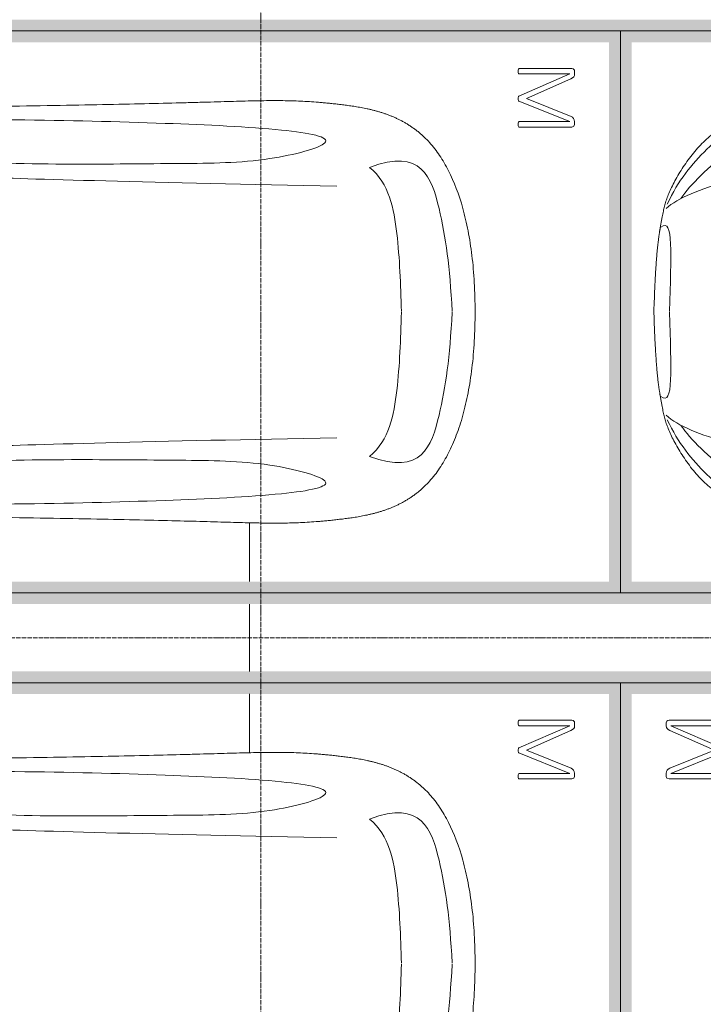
# Model space of a CAD drawing. Header units: millimetres. Extents: x -135639 to 224623, y -383017 to -59102.
# Tile 199 of 256: x 87523 to 90563, y -265247 to -260866. Entities that reach past the tile are written whole.
import ezdxf

# ---------------------------------------------------------------- set-up
doc = ezdxf.new("R2010")
doc.units = ezdxf.units.MM
doc.linetypes.add('Линия сетки', pattern=[25, 20, -2.5, 0, -2.5])
for name, color, linetype, lineweight in [('A-000-M_MASS', 7, 'Continuous', 18), ('C-953-M_PARKING', 7, 'Continuous', 18), ('S-160-M_FOUND', 7, 'Continuous', 18), ('Z-030-M_GRID', 7, 'Continuous', 9)]:
    doc.layers.add(name, color=color, linetype=linetype, lineweight=lineweight)

# ---------------------------------------------------------------- blocks, each defined once
blk = doc.blocks.new('A_PAR_Parking - M-2663509-B2_-11_400_')
at = {"layer": 'C-953-M_PARKING', "true_color": 0xf7f9fb}
blk.add_hatch(color=7, dxfattribs=at).paths.add_polyline_path([(-1300, 2650), (-1300, -2700), (1300, -2700), (1300, 2650), (1200, 2650), (1200, -2600), (-1200, -2600), (-1200, 2650)])
at = {"layer": 'A-000-M_MASS', "color": 253, "true_color": 0xaaaaaa}
for points, knots in [([(-908.3, 1105.9), (-792, 1130), (-753.2, 859.4), (-662.6, 332.1), (-655.4, -196.5), (-660.5, -684.2), (-662.6, -1068.4), (-763.9, -1442.7), (-816.5, -1156.9), (-841.5, -605.2), (-856.7, -17.5), (-856.5, 453.9), (-853.2, 716.7)], [0, 0, 0, 0, 1.013953, 2.476159, 4.172855, 5.704608, 7.082231, 8.244161, 9.589947, 11.154659, 12.917121, 14.362976, 14.362976, 14.362976, 14.362976]), ([(908.3, 1105.9), (792, 1130), (753.2, 859.4), (662.6, 332.1), (655.4, -196.5), (660.5, -684.2), (662.6, -1068.4), (763.9, -1442.7), (816.5, -1156.9), (841.5, -605.2), (856.7, -17.5), (856.5, 453.9), (853.2, 716.7)], [0, 0, 0, 0, 1.013953, 2.476159, 4.172855, 5.704608, 7.082231, 8.244161, 9.589947, 11.154659, 12.917121, 14.362976, 14.362976, 14.362976, 14.362976]), ([(0, -2003.8), (-45, -2003.7), (-131.8, -2001.4), (-251.9, -1990.7), (-361.8, -1973.6), (-461.5, -1950.2), (-550.8, -1921), (-629.5, -1886.4), (-686.2, -1853.3), (-726.1, -1824.5), (-753.4, -1801.8), (-773.8, -1781.9), (-788.8, -1765.5), (-799.4, -1753.1), (-809.5, -1740.4), (-818.9, -1727.5), (-827.7, -1714.4), (-836.1, -1701.2), (-843.9, -1687.9), (-851.2, -1674.4), (-857.9, -1660.8), (-864.3, -1647.2), (-870.2, -1633.6), (-875.7, -1619.8), (-880.7, -1606), (-885.4, -1592.2), (-889.8, -1578.4), (-893.7, -1564.6), (-897.4, -1550.8), (-900.7, -1537.2), (-903.9, -1523.6), (-906.6, -1510.1), (-909.2, -1496.6), (-911.6, -1483.4), (-913.8, -1470.2), (-915.7, -1457.2), (-917.5, -1444.4), (-919.2, -1431.8), (-920.9, -1419.4), (-922.8, -1403.2), (-925.1, -1383.5), (-927.6, -1360.8), (-929.8, -1338.8), (-931.7, -1317.6), (-934, -1290), (-936.3, -1256.7), (-938.2, -1217.6), (-939.4, -1178.6), (-940, -1138.8), (-940, -1097.3), (-939.4, -1038.8), (-937.7, -958.2), (-934.4, -846), (-930.5, -714.1), (-926.5, -558.6), (-922.7, -375.9), (-918.9, -163.4), (-914.9, 81.7), (-911.4, 315.4), (-908.5, 521.3), (-906.9, 630.9), (-906.1, 687.4)], [-1, -1, -1, -1, -0.97619, -0.952381, -0.928571, -0.904762, -0.880952, -0.857143, -0.833333, -0.821429, -0.809524, -0.797619, -0.791667, -0.785714, -0.779762, -0.77381, -0.767857, -0.761905, -0.755952, -0.75, -0.744048, -0.738095, -0.732143, -0.72619, -0.720238, -0.714286, -0.708333, -0.702381, -0.696429, -0.690476, -0.684524, -0.678571, -0.672619, -0.666667, -0.660714, -0.654762, -0.64881, -0.642857, -0.636905, -0.630952, -0.619048, -0.607143, -0.595238, -0.583333, -0.571429, -0.547619, -0.52381, -0.5, -0.47619, -0.452381, -0.428571, -0.380952, -0.333333, -0.285714, -0.238095, -0.190476, -0.142857, -0.095238, -0.047619, -0.02381, 0, 0, 0, 0]), ([(906.1, 687.4), (906.9, 630.9), (908.5, 521.3), (910.7, 366.9), (912.8, 221.9), (915.6, 40.8), (918.9, -163.4), (922.7, -375.9), (926.5, -558.6), (929.8, -688.2), (932.5, -780), (934.3, -843.5), (936, -902.1), (937.5, -956.3), (938.7, -1006.6), (939.6, -1053.4), (940, -1097.3), (940, -1138.8), (939.4, -1178.6), (938.2, -1217.6), (936.3, -1256.7), (934, -1290), (931.7, -1317.6), (929.8, -1338.8), (927.6, -1360.8), (925.1, -1383.5), (922.8, -1403.2), (920.9, -1419.4), (919.2, -1431.8), (917.5, -1444.4), (915.7, -1457.2), (913.8, -1470.2), (911.6, -1483.4), (909.2, -1496.6), (906.6, -1510.1), (903.9, -1523.6), (900.7, -1537.2), (897.4, -1550.8), (893.7, -1564.6), (889.8, -1578.4), (885.4, -1592.2), (880.7, -1606), (875.7, -1619.8), (870.2, -1633.6), (864.3, -1647.2), (857.9, -1660.8), (851.2, -1674.4), (843.9, -1687.9), (836.1, -1701.2), (827.7, -1714.4), (818.9, -1727.5), (809.5, -1740.4), (799.4, -1753.1), (788.8, -1765.5), (773.8, -1781.9), (753.4, -1801.8), (726.1, -1824.5), (686.2, -1853.3), (606.8, -1899.6), (494.8, -1942.4), (361.8, -1973.6), (251.9, -1990.7), (131.8, -2001.4), (45, -2003.7), (0, -2003.8)], [-1, -1, -1, -1, -0.97619, -0.952381, -0.928571, -0.904762, -0.857143, -0.809524, -0.761905, -0.714286, -0.690476, -0.666667, -0.642857, -0.619048, -0.595238, -0.571429, -0.547619, -0.52381, -0.5, -0.47619, -0.452381, -0.428571, -0.416667, -0.404762, -0.392857, -0.380952, -0.369048, -0.363095, -0.357143, -0.35119, -0.345238, -0.339286, -0.333333, -0.327381, -0.321429, -0.315476, -0.309524, -0.303571, -0.297619, -0.291667, -0.285714, -0.279762, -0.27381, -0.267857, -0.261905, -0.255952, -0.25, -0.244048, -0.238095, -0.232143, -0.22619, -0.220238, -0.214286, -0.208333, -0.202381, -0.190476, -0.178571, -0.166667, -0.142857, -0.095238, -0.071429, -0.047619, -0.02381, 0, 0, 0, 0]), ([(-643, -1534.6), (-731.6, -1765.4), (-468.2, -1854.8), (-203.3, -1891), (-1.9, -1901.6)], [0, 0, 0, 0, 0.867049, 1.684227, 1.684227, 1.684227, 1.684227]), ([(-643, -1534.6), (-569.6, -1622.1), (-348.5, -1664.3), (-124, -1672.4), (-1.9, -1676.2)], [0, 0, 0, 0, 0.616728, 1.242165, 1.242165, 1.242165, 1.242165]), ([(643, -1534.6), (731.6, -1765.4), (468.2, -1854.8), (203.3, -1891), (1.9, -1901.6)], [0, 0, 0, 0, 0.867049, 1.684227, 1.684227, 1.684227, 1.684227]), ([(643, -1534.6), (569.6, -1622.1), (348.5, -1664.3), (124, -1672.4), (1.9, -1676.2)], [0, 0, 0, 0, 0.616728, 1.242165, 1.242165, 1.242165, 1.242165])]:
    blk.add_open_spline(points, degree=3, knots=knots, dxfattribs=at)
for points in [[(-599.3, 190.1), (-592, 24.4), (-575.2, -588.2), (-560, -1389.4)], [(599.3, 190.1), (592, 24.4), (575.2, -588.2), (560, -1389.4)]]:
    blk.add_open_spline(points, degree=3, dxfattribs=at)
at = {"layer": 'C-953-M_PARKING', "color": 253, "true_color": 0xaaaaaa}
for p, q in [((-1250, -2650), (-1250, 2650)), ((1250, 2650), (1250, -2650)), ((822.6, -2197.9), (822.1, -2200.1)), ((822.1, -2200.1), (822.1, -2433.8)), ((824.5, -2196.4), (822.6, -2197.9)), ((822.6, -2197.9), (824.5, -2196.4)), ((828.2, -2195.4), (824.5, -2196.4)), ((824.5, -2196.4), (828.2, -2195.4)), ((833.8, -2195), (828.2, -2195.4)), ((839.8, -2195.4), (833.8, -2195)), ((843.6, -2196.4), (839.8, -2195.4)), ((839.8, -2195.4), (843.6, -2196.4)), ((845.7, -2197.9), (843.6, -2196.4)), ((843.6, -2196.4), (845.7, -2197.9)), ((846.5, -2200.1), (845.7, -2197.9)), ((938, -2198.7), (846.5, -2425.3)), ((846.5, -2425.3), (846.5, -2200.1)), ((869.4, -2430.3), (950, -2231.9)), ((939, -2197.3), (938, -2198.7)), ((938, -2198.7), (939, -2197.3)), ((941, -2196.1), (939, -2197.3)), ((939, -2197.3), (941, -2196.1)), ((944.2, -2195.3), (941, -2196.1)), ((941, -2196.1), (944.2, -2195.3)), ((948.9, -2195), (944.2, -2195.3)), ((944.2, -2195.3), (948.9, -2195)), ((953.2, -2195.3), (948.9, -2195)), ((948.9, -2195), (953.2, -2195.3)), ((950, -2231.9), (1037.2, -2429.5)), ((956.4, -2196.1), (953.2, -2195.3)), ((953.2, -2195.3), (956.4, -2196.1)), ((958.5, -2197.3), (956.4, -2196.1)), ((956.4, -2196.1), (958.5, -2197.3)), ((959.7, -2198.7), (958.5, -2197.3)), ((958.5, -2197.3), (959.7, -2198.7)), ((1058.6, -2425.3), (959.7, -2198.7)), ((1059.2, -2197.9), (1058.6, -2200.1)), ((1058.6, -2200.1), (1058.6, -2425.3)), ((1061.1, -2196.4), (1059.2, -2197.9)), ((1059.2, -2197.9), (1061.1, -2196.4)), ((1064.9, -2195.4), (1061.1, -2196.4)), ((1061.1, -2196.4), (1064.9, -2195.4)), ((1070.4, -2195), (1064.9, -2195.4)), ((1076.3, -2195.4), (1070.4, -2195)), ((1080, -2196.4), (1076.3, -2195.4)), ((1076.3, -2195.4), (1080, -2196.4)), ((1082.1, -2197.9), (1080, -2196.4)), ((1080, -2196.4), (1082.1, -2197.9)), ((1082.7, -2200.1), (1082.1, -2197.9)), ((1082.1, -2197.9), (1082.7, -2200.1)), ((1082.7, -2433.8), (1082.7, -2200.1)), ((822.1, -2433.8), (825.8, -2443.3)), ((825.8, -2443.3), (833.1, -2445.9)), ((833.1, -2445.9), (846, -2445.9)), ((846, -2445.9), (854.6, -2444.9)), ((854.6, -2444.9), (861.1, -2441.8)), ((861.1, -2441.8), (865.9, -2436.9)), ((865.9, -2436.9), (869.4, -2430.3)), ((1037.2, -2429.5), (1041.4, -2437.3)), ((1041.4, -2437.3), (1046.1, -2442.4)), ((1046.1, -2442.4), (1051.3, -2445.1)), ((1051.3, -2445.1), (1057.5, -2445.9)), ((1057.5, -2445.9), (1071.8, -2445.9)), ((1071.8, -2445.9), (1075.5, -2445.3)), ((1075.5, -2445.3), (1071.8, -2445.9)), ((1075.5, -2445.3), (1079, -2443.3)), ((1079, -2443.3), (1075.5, -2445.3)), ((1079, -2443.3), (1081.6, -2439.5)), ((1081.6, -2439.5), (1079, -2443.3)), ((1081.6, -2439.5), (1082.7, -2433.8)), ((1250, -2650), (-1250, -2650))]:
    blk.add_line(p, q, dxfattribs=at)
blk = doc.blocks.new('A_PAR_Parking - M_Зависимые-2663510-B2_-11_400_')
at = {"layer": 'C-953-M_PARKING', "true_color": 0xf7f9fb}
blk.add_hatch(color=7, dxfattribs=at).paths.add_polyline_path([(-1300, 1541.5), (-1300, -2700), (1300, -2700), (1300, 2650), (1200, 2650), (1200, -2600), (-1200, -2600), (-1200, 2650), (-1300, 2650), (-1300, 2234.8)])
at = {"layer": 'A-000-M_MASS', "color": 253, "true_color": 0xaaaaaa}
for points, knots in [([(-907.6, 876.4), (-907.6, 976), (-911.2, 1161), (-920, 1362), (-926.1, 1508.1), (-930.5, 1645.4), (-930.2, 1768.6), (-921.6, 1880.2), (-910.5, 1957.2), (-893.9, 2030.5), (-870.8, 2100), (-840.5, 2165.3), (-808.7, 2215.9), (-778.9, 2254), (-754.4, 2281.2), (-727.4, 2307.2), (-698.1, 2331.9), (-667.3, 2354.9), (-635.8, 2376.1), (-604.5, 2395.2), (-574, 2412.1), (-545.3, 2426.4), (-519.1, 2437.8), (-499.9, 2445), (-485.2, 2449.7), (-474.3, 2452.8), (-463.2, 2455.6), (-451.9, 2458.1), (-440.1, 2460.6), (-427.5, 2463), (-414, 2465.5), (-401.8, 2467.8), (-391.4, 2469.7), (-383.1, 2471.3), (-375.8, 2472.6), (-369.6, 2473.7), (-363, 2474.8), (-356.1, 2475.9), (-348.8, 2477.1), (-342.9, 2477.9), (-336.8, 2478.8), (-330.4, 2479.7), (-323.7, 2480.6), (-316.6, 2481.5), (-309.1, 2482.4), (-301.4, 2483.3), (-293.2, 2484.2), (-284.6, 2485.1), (-275.5, 2486), (-262.9, 2487.1), (-249.4, 2488.3), (-234.8, 2489.5), (-223.4, 2490.4), (-211.5, 2491.2), (-198.9, 2492.1), (-185.8, 2492.9), (-167.6, 2494), (-148.2, 2495.1), (-127.4, 2496.1), (-105.9, 2497.2), (-77.2, 2498.4), (-39.8, 2499.8), (-13, 2500.7), (0.9, 2501.1)], [-1, -1, -1, -1, -0.913265, -0.826531, -0.783163, -0.739796, -0.653061, -0.612245, -0.571429, -0.530612, -0.489796, -0.44898, -0.408163, -0.387755, -0.367347, -0.346939, -0.326531, -0.306122, -0.285714, -0.265306, -0.244898, -0.22449, -0.204082, -0.183673, -0.173469, -0.163265, -0.153061, -0.142857, -0.132653, -0.122449, -0.112245, -0.102041, -0.096939, -0.091837, -0.086735, -0.084184, -0.081633, -0.076531, -0.07398, -0.071429, -0.068878, -0.066327, -0.063776, -0.061224, -0.058673, -0.056122, -0.053571, -0.05102, -0.048469, -0.045918, -0.040816, -0.038265, -0.035714, -0.033163, -0.030612, -0.028061, -0.02551, -0.020408, -0.017857, -0.015306, -0.010204, -0.005102, 0, 0, 0, 0]), ([(0.9, 2501.1), (21.7, 2500.5), (51.4, 2499.4), (87.7, 2498), (113.2, 2496.8), (137.2, 2495.6), (159.8, 2494.4), (180.9, 2493.2), (200.8, 2491.9), (219.4, 2490.6), (236.6, 2489.3), (252.9, 2488), (267.9, 2486.6), (281.9, 2485.3), (295, 2483.9), (307, 2482.6), (319.6, 2481.1), (329.9, 2479.7), (338.4, 2478.5), (344.6, 2477.7), (350.4, 2476.8), (355.9, 2475.9), (361.2, 2475.1), (366.3, 2474.2), (371.2, 2473.4), (377.4, 2472.3), (384.7, 2471), (393, 2469.4), (403.4, 2467.5), (415.6, 2465.2), (433.6, 2461.8), (453.8, 2457.8), (475.9, 2452.6), (497.6, 2446), (520.6, 2437.4), (555.5, 2422.1), (605.5, 2395.9), (669.1, 2355.3), (729.9, 2307.4), (772.8, 2262.9), (802.5, 2224.9), (822.6, 2195.1), (840.7, 2164.2), (856.7, 2132.1), (870.9, 2098.9), (887.5, 2053.3), (903.9, 1993.8), (915.3, 1931.2), (921.9, 1879.2), (925.6, 1839.1), (928.2, 1798), (929.8, 1755.7), (930.5, 1719.5), (930.6, 1689.9), (930.5, 1667.4), (930.3, 1644.6), (929.9, 1621.4), (929.4, 1597.9), (928.5, 1566.1), (927.2, 1525.5), (924.6, 1458.6), (919.2, 1336.4), (911, 1144.9), (907.6, 970.1), (907.6, 876.4)], [-1, -1, -1, -1, -0.992347, -0.98852, -0.984694, -0.980867, -0.977041, -0.973214, -0.969388, -0.965561, -0.961735, -0.957908, -0.954082, -0.950255, -0.946429, -0.942602, -0.938776, -0.933673, -0.931122, -0.928571, -0.92602, -0.923469, -0.920918, -0.918367, -0.915816, -0.913265, -0.908163, -0.903061, -0.897959, -0.887755, -0.877551, -0.857143, -0.836735, -0.816327, -0.795918, -0.77551, -0.734694, -0.693878, -0.653061, -0.612245, -0.591837, -0.571429, -0.55102, -0.530612, -0.510204, -0.489796, -0.44898, -0.408163, -0.387755, -0.367347, -0.346939, -0.326531, -0.306122, -0.295918, -0.285714, -0.27551, -0.265306, -0.255102, -0.244898, -0.22449, -0.204082, -0.163265, -0.081633, 0, 0, 0, 0]), ([(-479.6, 2441.4), (-586, 2391.8), (-718.7, 2282.7), (-847.3, 2127.6), (-828.4, 2057)], [0, 0, 0, 0, 0.53668, 1.024735, 1.024735, 1.024735, 1.024735]), ([(-459.4, 2446), (-507.5, 2397.9), (-600.9, 2146.6), (-695.8, 1683.9), (-743.6, 1354.1), (-774.1, 1106.3), (-734.1, 996.4), (-659.8, 552.2), (-618, 522.3), (-447.3, 564.9), (-233.6, 590.3), (-1.9, 601.6)], [0, 0, 0, 0, 0.884172, 2.058368, 3.212407, 3.977765, 4.871213, 5.547774, 6.288901, 6.772879, 7.454401, 7.454401, 7.454401, 7.454401]), ([(459.4, 2446), (507.5, 2397.9), (600.9, 2146.6), (695.8, 1683.9), (743.6, 1354.1), (774.1, 1106.3), (734.1, 996.4), (659.8, 552.2), (618, 522.3), (447.3, 564.9), (233.6, 590.3), (1.9, 601.6)], [0, 0, 0, 0, 0.884172, 2.058368, 3.212407, 3.977765, 4.871213, 5.547774, 6.288901, 6.772879, 7.454401, 7.454401, 7.454401, 7.454401]), ([(479.6, 2441.4), (586, 2391.8), (718.7, 2282.7), (847.3, 2127.6), (828.4, 2057)], [0, 0, 0, 0, 0.53668, 1.024735, 1.024735, 1.024735, 1.024735]), ([(-828.4, 2057), (-802.6, 2015.7), (-728.3, 2173.2), (-566.1, 2339.3), (-504.9, 2380.6)], [0, 0, 0, 0, 0.497572, 1.022643, 1.022643, 1.022643, 1.022643]), ([(828.4, 2057), (802.6, 2015.7), (728.3, 2173.2), (566.1, 2339.3), (504.9, 2380.6)], [0, 0, 0, 0, 0.497572, 1.022643, 1.022643, 1.022643, 1.022643])]:
    blk.add_open_spline(points, degree=3, knots=knots, dxfattribs=at)
for points in [[(-376.2, 2469.9), (-425, 2411.7), (-256.6, 2425), (-1.9, 2431.6)], [(376.2, 2469.9), (425, 2411.7), (256.6, 2425), (1.9, 2431.6)]]:
    blk.add_open_spline(points, degree=3, dxfattribs=at)
at = {"layer": 'C-953-M_PARKING', "color": 253, "true_color": 0xaaaaaa}
for p, q in [((-1250, -2650), (-1250, 2650)), ((1250, 2650), (1250, -2650))]:
    blk.add_line(p, q, dxfattribs=at)
blk = doc.blocks.new('A_PAR_Parking - M-V4-B2_-11_400_')
at = {"layer": 'C-953-M_PARKING', "true_color": 0xf7f9fb}
blk.add_hatch(color=7, dxfattribs=at).paths.add_polyline_path([(-1300, -2579.7), (-1300, -2650), (-1200, -2650), (-1200, 2600), (1200, 2600), (1200, -2650), (1300, -2650), (1300, 2700), (-1300, 2700), (-1300, -1886.4)])
at = {"layer": 'C-953-M_PARKING', "color": 253, "true_color": 0xaaaaaa}
for p, q in [((1250, 2650), (-1250, 2650)), ((1250, -2650), (1250, 2650)), ((825.8, 2443.3), (822.1, 2433.8)), ((822.1, 2433.8), (822.1, 2200.1)), ((833.1, 2445.9), (825.8, 2443.3)), ((846, 2445.9), (833.1, 2445.9)), ((854.6, 2444.9), (846, 2445.9)), ((846.5, 2200.1), (846.5, 2425.3)), ((846.5, 2425.3), (938, 2198.7)), ((861.1, 2441.8), (854.6, 2444.9)), ((865.9, 2436.9), (861.1, 2441.8)), ((869.4, 2430.3), (865.9, 2436.9)), ((950, 2231.9), (869.4, 2430.3)), ((1037.2, 2429.5), (950, 2231.9)), ((959.7, 2198.7), (1058.6, 2425.3)), ((1041.4, 2437.3), (1037.2, 2429.5)), ((1046.1, 2442.4), (1041.4, 2437.3)), ((1051.3, 2445.1), (1046.1, 2442.4)), ((1057.5, 2445.9), (1051.3, 2445.1)), ((1071.8, 2445.9), (1057.5, 2445.9)), ((1058.6, 2425.3), (1058.6, 2200.1)), ((1075.5, 2445.3), (1071.8, 2445.9)), ((1071.8, 2445.9), (1075.5, 2445.3)), ((1079, 2443.3), (1075.5, 2445.3)), ((1075.5, 2445.3), (1079, 2443.3)), ((1081.6, 2439.5), (1079, 2443.3)), ((1079, 2443.3), (1081.6, 2439.5)), ((1082.7, 2433.8), (1081.6, 2439.5)), ((1082.7, 2200.1), (1082.7, 2433.8))]:
    blk.add_line(p, q, dxfattribs=at)
blk = doc.blocks.new('135_SLK_GD_AR_rvt-1-B2_-11_400_')
at = {"layer": 'C-953-M_PARKING', "color": 253, "lineweight": 18, "true_color": 0xaaaaaa}
for name, p, rotation in [('A_PAR_Parking - M-2663509-B2_-11_400_', (96100, 99550), 90.00000000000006), ('A_PAR_Parking - M_Зависимые-2663510-B2_-11_400_', (101400, 99550), 90.00000000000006), ('A_PAR_Parking - M-2663509-B2_-11_400_', (96100, 96650), 90.00000000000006), ('A_PAR_Parking - M-V4-B2_-11_400_', (101400, 96650), 89.99999999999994)]:
    blk.add_blockref(name, p, dxfattribs=dict(at, rotation=rotation))
blk = doc.blocks.new('135_SLK_GD_KR_rvt-1-B2_-11_400_')
at = {"layer": 'S-160-M_FOUND', "color": 253, "true_color": 0xaaaaaa}
for p, q in [((97100, 98350), (97100, 98611.5)), ((97100, 97950), (97100, 98250)), ((97100, 97588.5), (97100, 97850))]:
    blk.add_line(p, q, dxfattribs=at)
blk = doc.blocks.new('-2 этаж')
at = {"layer": 'Z-030-M_GRID', "color": 253, "linetype": 'Линия сетки', "true_color": 0xaaaaaa}
for p, q in [((356242.3, -369622.5), (356242.3, -216207.4)), ((415037.9, -251827.3), (337187.5, -251827.3))]:
    blk.add_line(p, q, dxfattribs=at)
at = {"lineweight": 5}
for name in ['135_SLK_GD_KR_rvt-1-B2_-11_400_', '135_SLK_GD_AR_rvt-1-B2_-11_400_']:
    blk.add_blockref(name, (259092.3, -349927.3), dxfattribs=at)

msp = doc.modelspace()

# ---------------------------------------------------------------- block references
at = {"color": 0}
msp.add_blockref('-2 этаж', (-267647.8, -11788.6), dxfattribs=at)

doc.saveas('drawing.dxf')
